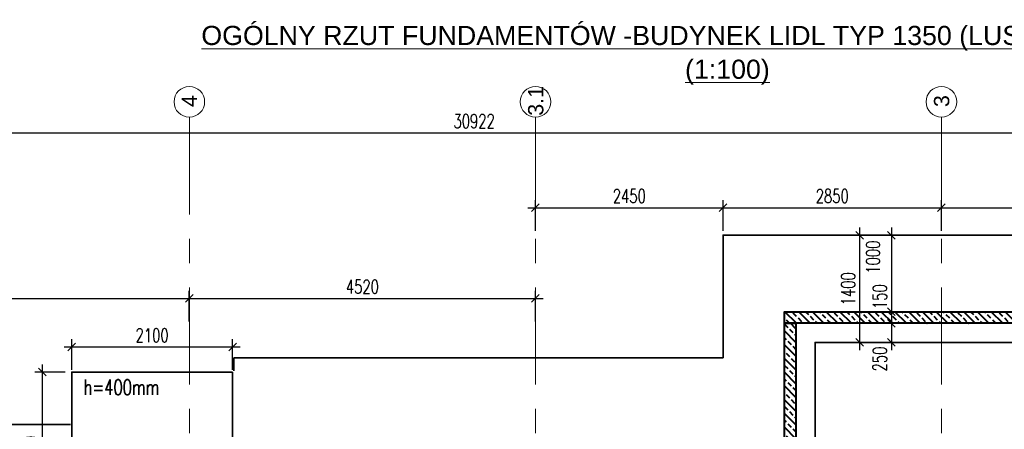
# Model space of a CAD drawing. Header units: millimetres. Extents: x 6071355 to 6728188, y -31956 to 56387.
# Tile 55 of 59: x 6093561 to 6106417, y 51038 to 56387. Entities that reach past the tile are written whole.
import ezdxf

# ---------------------------------------------------------------- set-up
doc = ezdxf.new("R2010")
doc.units = ezdxf.units.MM
doc.header["$MEASUREMENT"] = 0
doc.linetypes.add('Grid Line', pattern=[2222.5, 1270, -317.5, 317.5, -317.5])
doc.layers.add('A---Text.Generic', color=7, linetype='Continuous', lineweight=13, true_color=0x848484)
doc.layers.add('A_wymiary', color=7, linetype='Continuous', lineweight=15, true_color=0x848484)
for name, color, linetype, lineweight in [('M_słupy', 5, 'Continuous', 40), ('M_ŁAWY', 3, 'Continuous', 35), ('Standard 1350-A_01-RZUT PARTERU LUSTRO2_28_Nowe_MODO_A1_osie-1_Nr_pióra__7_Nr_pióra__7_Nr_pióra__7', 7, 'Continuous', 18), ('Standard 1350-A_01-RZUT PARTERU LUSTRO2_28_Nowe_MODO_A1_osie_Nr_pióra__7_Nr_pióra__7_Nr_pióra__7', 7, 'Continuous', 18)]:
    doc.layers.add(name, color=color, linetype=linetype, lineweight=lineweight)
doc.styles.add('Arial prosty', font='arial.ttf')
doc.styles.add('STYL_AUTOMATYCZNY_1', font='arial.ttf')
doc.styles.add('wymiar', font='romans.shx', dxfattribs={"width": 0.7})
doc.dimstyles.new('AB_100mm', dxfattribs={"dimscale": 100, "dimtxt": 1.8, "dimasz": 1, "dimexe": 1, "dimexo": 0, "dimtad": 1, "dimrnd": 1, "dimtxsty": 'wymiar', "dimblk": 'OBLIQUE', "dimcen": 2.5, "dimdle": 1, "dimclrd": 4, "dimclre": 4, "dimclrt": 3, "dimadec": 0, "dimazin": 0, "dimtfac": 1, "dimtix": 1, "dimtmove": 2, "dimatfit": 3, "dimfxl": 3, "dimfxlon": 1, "dimarcsym": 0})

# ---------------------------------------------------------------- blocks, each defined once
blk = doc.blocks.new('_Oblique')
at = {"color": 0, "linetype": 'ByBlock', "lineweight": -2}
blk.add_line((-0.5, -0.5), (0.5, 0.5), dxfattribs=at)
blk = doc.blocks.new('*D12745')
at = {"layer": 'A_wymiary', "color": 4, "lineweight": -2}
for p, q in [((6090626, 52447), (6090626, 52847)), ((6095776, 52447), (6095776, 52847)), ((6090526, 52747), (6095876, 52747))]:
    blk.add_line(p, q, dxfattribs=at)
at = {"layer": 'Defpoints', "color": 0}
for p in [(6095776, 52747), (6090626, 51786), (6095776, 51685)]:
    blk.add_point(p, dxfattribs=at)
at = {"layer": 'A_wymiary', "color": 4, "lineweight": -2, "xscale": 100, "yscale": 100, "zscale": 100, "rotation": 180}
blk.add_blockref('_Oblique', (6090626, 52747), dxfattribs=at)
at = {"layer": 'A_wymiary', "color": 4, "lineweight": -2, "xscale": 100, "yscale": 100, "zscale": 100}
blk.add_blockref('_Oblique', (6095776, 52747), dxfattribs=at)
at = {"layer": 'A_wymiary', "color": 3, "insert": (6093201, 52900), "char_height": 180, "attachment_point": 5, "style": 'wymiar'}
blk.add_mtext('5150', dxfattribs=at)
blk = doc.blocks.new('*D12746')
at = {"layer": 'A_wymiary', "color": 4, "lineweight": -2}
for p, q in [((6095776, 52447), (6095776, 52847)), ((6100296, 52447), (6100296, 52847)), ((6095676, 52747), (6100396, 52747))]:
    blk.add_line(p, q, dxfattribs=at)
at = {"layer": 'Defpoints', "color": 0}
for p in [(6100296, 52747), (6095776, 51685), (6100296, 51773)]:
    blk.add_point(p, dxfattribs=at)
at = {"layer": 'A_wymiary', "color": 4, "lineweight": -2, "xscale": 100, "yscale": 100, "zscale": 100, "rotation": 180}
blk.add_blockref('_Oblique', (6095776, 52747), dxfattribs=at)
at = {"layer": 'A_wymiary', "color": 4, "lineweight": -2, "xscale": 100, "yscale": 100, "zscale": 100}
blk.add_blockref('_Oblique', (6100296, 52747), dxfattribs=at)
at = {"layer": 'A_wymiary', "color": 3, "insert": (6098036, 52900), "char_height": 180, "attachment_point": 5, "style": 'wymiar'}
blk.add_mtext('4520', dxfattribs=at)
blk = doc.blocks.new('*D12747')
at = {"layer": 'A_wymiary', "color": 4, "lineweight": -2}
for p, q in [((6100296, 53631), (6100296, 54031)), ((6102746, 53631), (6102746, 54031)), ((6100196, 53931), (6102846, 53931))]:
    blk.add_line(p, q, dxfattribs=at)
at = {"layer": 'Defpoints', "color": 0}
for p in [(6102746, 53931), (6102746, 53573), (6100296, 51973)]:
    blk.add_point(p, dxfattribs=at)
at = {"layer": 'A_wymiary', "color": 4, "lineweight": -2, "xscale": 100, "yscale": 100, "zscale": 100, "rotation": 180}
blk.add_blockref('_Oblique', (6100296, 53931), dxfattribs=at)
at = {"layer": 'A_wymiary', "color": 4, "lineweight": -2, "xscale": 100, "yscale": 100, "zscale": 100}
blk.add_blockref('_Oblique', (6102746, 53931), dxfattribs=at)
at = {"layer": 'A_wymiary', "color": 3, "insert": (6101521, 54084), "char_height": 180, "attachment_point": 5, "style": 'wymiar'}
blk.add_mtext('2450', dxfattribs=at)
blk = doc.blocks.new('*D12748')
at = {"layer": 'A_wymiary', "color": 4, "lineweight": -2}
for p, q in [((6102746, 53631), (6102746, 54031)), ((6105596, 53631), (6105596, 54031)), ((6102646, 53931), (6105696, 53931))]:
    blk.add_line(p, q, dxfattribs=at)
at = {"layer": 'Defpoints', "color": 0}
for p in [(6105596, 53931), (6102746, 53573), (6105596, 53573)]:
    blk.add_point(p, dxfattribs=at)
at = {"layer": 'A_wymiary', "color": 4, "lineweight": -2, "xscale": 100, "yscale": 100, "zscale": 100, "rotation": 180}
blk.add_blockref('_Oblique', (6102746, 53931), dxfattribs=at)
at = {"layer": 'A_wymiary', "color": 4, "lineweight": -2, "xscale": 100, "yscale": 100, "zscale": 100}
blk.add_blockref('_Oblique', (6105596, 53931), dxfattribs=at)
at = {"layer": 'A_wymiary', "color": 3, "insert": (6104171, 54084), "char_height": 180, "attachment_point": 5, "style": 'wymiar'}
blk.add_mtext('2850', dxfattribs=at)
blk = doc.blocks.new('*D12749')
at = {"layer": 'A_wymiary', "color": 4, "lineweight": -2}
for p, q in [((6105596, 53631), (6105596, 54031)), ((6111046, 53631), (6111046, 54031)), ((6105496, 53931), (6111146, 53931))]:
    blk.add_line(p, q, dxfattribs=at)
at = {"layer": 'Defpoints', "color": 0}
for p in [(6111046, 53931), (6105596, 53373), (6111046, 53373)]:
    blk.add_point(p, dxfattribs=at)
at = {"layer": 'A_wymiary', "color": 4, "lineweight": -2, "xscale": 100, "yscale": 100, "zscale": 100, "rotation": 180}
blk.add_blockref('_Oblique', (6105596, 53931), dxfattribs=at)
at = {"layer": 'A_wymiary', "color": 4, "lineweight": -2, "xscale": 100, "yscale": 100, "zscale": 100}
blk.add_blockref('_Oblique', (6111046, 53931), dxfattribs=at)
at = {"layer": 'A_wymiary', "color": 3, "insert": (6108321, 54084), "char_height": 180, "attachment_point": 5, "style": 'wymiar'}
blk.add_mtext('5450', dxfattribs=at)
blk = doc.blocks.new('*D12765')
at = {"layer": 'A_wymiary', "color": 4, "lineweight": -2}
for p, q in [((6083934, 54910), (6115056, 54910)), ((6084034, 54610), (6084034, 55010)), ((6114956, 54610), (6114956, 55010))]:
    blk.add_line(p, q, dxfattribs=at)
at = {"layer": 'Defpoints', "color": 0}
for p in [(6114956, 54910), (6084034, 51768), (6114956, 51773)]:
    blk.add_point(p, dxfattribs=at)
at = {"layer": 'A_wymiary', "color": 4, "lineweight": -2, "xscale": 100, "yscale": 100, "zscale": 100, "rotation": 180}
blk.add_blockref('_Oblique', (6084034, 54910), dxfattribs=at)
at = {"layer": 'A_wymiary', "color": 4, "lineweight": -2, "xscale": 100, "yscale": 100, "zscale": 100}
blk.add_blockref('_Oblique', (6114956, 54910), dxfattribs=at)
at = {"layer": 'A_wymiary', "color": 3, "insert": (6099495, 55062), "char_height": 180, "attachment_point": 5, "style": 'wymiar'}
blk.add_mtext('30922', dxfattribs=at)
blk = doc.blocks.new('*D12823')
at = {"layer": 'A_wymiary', "color": 4, "lineweight": -2}
for p, q in [((6094240, 51814), (6094240, 52214)), ((6096340, 51814), (6096340, 52214)), ((6094140, 52114), (6096440, 52114))]:
    blk.add_line(p, q, dxfattribs=at)
at = {"layer": 'Defpoints', "color": 0}
for p in [(6096340, 52114), (6094240, 51786), (6096340, 51786)]:
    blk.add_point(p, dxfattribs=at)
at = {"layer": 'A_wymiary', "color": 4, "lineweight": -2, "xscale": 100, "yscale": 100, "zscale": 100, "rotation": 180}
blk.add_blockref('_Oblique', (6094240, 52114), dxfattribs=at)
at = {"layer": 'A_wymiary', "color": 4, "lineweight": -2, "xscale": 100, "yscale": 100, "zscale": 100}
blk.add_blockref('_Oblique', (6096340, 52114), dxfattribs=at)
at = {"layer": 'A_wymiary', "color": 3, "insert": (6095290, 52266), "char_height": 180, "attachment_point": 5, "style": 'wymiar'}
blk.add_mtext('2100', dxfattribs=at)
blk = doc.blocks.new('*D12824')
at = {"layer": 'A_wymiary', "color": 4, "lineweight": -2}
for p, q in [((6093857, 49586), (6093857, 51886)), ((6094157, 51786), (6093757, 51786)), ((6094157, 49686), (6093757, 49686))]:
    blk.add_line(p, q, dxfattribs=at)
at = {"layer": 'Defpoints', "color": 0}
for p in [(6093857, 51786), (6094240, 51786), (6094240, 49686)]:
    blk.add_point(p, dxfattribs=at)
at = {"layer": 'A_wymiary', "color": 4, "lineweight": -2, "xscale": 100, "yscale": 100, "zscale": 100}
for p, rotation in [((6093857, 51786), 90), ((6093857, 49686), 270)]:
    blk.add_blockref('_Oblique', p, dxfattribs=dict(at, rotation=rotation))
at = {"layer": 'A_wymiary', "color": 3, "insert": (6093705, 50736), "char_height": 180, "attachment_point": 5, "rotation": 90, "style": 'wymiar'}
blk.add_mtext('2100', dxfattribs=at)
blk = doc.blocks.new('*D12921')
at = {"layer": 'A_wymiary', "color": 4, "lineweight": -2}
for p, q in [((6104530, 52073), (6104530, 53673)), ((6104646, 53573), (6104430, 53573)), ((6104646, 52173), (6104430, 52173))]:
    blk.add_line(p, q, dxfattribs=at)
at = {"layer": 'Defpoints', "color": 0}
for p in [(6104530, 53573), (6104646, 53573), (6104646, 52173)]:
    blk.add_point(p, dxfattribs=at)
at = {"layer": 'A_wymiary', "color": 4, "lineweight": -2, "xscale": 100, "yscale": 100, "zscale": 100}
for p, rotation in [((6104530, 53573), 90), ((6104530, 52173), 270)]:
    blk.add_blockref('_Oblique', p, dxfattribs=dict(at, rotation=rotation))
at = {"layer": 'A_wymiary', "color": 3, "insert": (6104378, 52873), "char_height": 180, "attachment_point": 5, "rotation": 90, "style": 'wymiar'}
blk.add_mtext('1400', dxfattribs=at)
blk = doc.blocks.new('*D12922')
at = {"layer": 'A_wymiary', "color": 4, "lineweight": -2}
for p, q in [((6104944, 53673), (6104944, 52473)), ((6105068, 53573), (6104844, 53573)), ((6105068, 52573), (6104844, 52573))]:
    blk.add_line(p, q, dxfattribs=at)
at = {"layer": 'Defpoints', "color": 0}
for p in [(6105068, 53573), (6104944, 52573), (6105068, 52573)]:
    blk.add_point(p, dxfattribs=at)
at = {"layer": 'A_wymiary', "color": 4, "lineweight": -2, "xscale": 100, "yscale": 100, "zscale": 100}
for p, rotation in [((6104944, 53573), 90), ((6104944, 52573), 270)]:
    blk.add_blockref('_Oblique', p, dxfattribs=dict(at, rotation=rotation))
at = {"layer": 'A_wymiary', "color": 3, "insert": (6104702, 53286), "char_height": 180, "attachment_point": 5, "rotation": 90, "style": 'wymiar'}
blk.add_mtext('1000', dxfattribs=at)
blk = doc.blocks.new('*D12923')
at = {"layer": 'A_wymiary', "color": 4, "lineweight": -2}
for p, q in [((6104944, 52673), (6104944, 52323)), ((6105068, 52573), (6104844, 52573)), ((6105124, 52423), (6104844, 52423))]:
    blk.add_line(p, q, dxfattribs=at)
at = {"layer": 'Defpoints', "color": 0}
for p in [(6105068, 52573), (6104944, 52423), (6105124, 52423)]:
    blk.add_point(p, dxfattribs=at)
at = {"layer": 'A_wymiary', "color": 4, "lineweight": -2, "xscale": 100, "yscale": 100, "zscale": 100}
for p, rotation in [((6104944, 52573), 90), ((6104944, 52423), 270)]:
    blk.add_blockref('_Oblique', p, dxfattribs=dict(at, rotation=rotation))
at = {"layer": 'A_wymiary', "color": 3, "insert": (6104792, 52770), "char_height": 180, "attachment_point": 5, "rotation": 90, "style": 'wymiar'}
blk.add_mtext('150', dxfattribs=at)
blk = doc.blocks.new('*D12924')
at = {"layer": 'A_wymiary', "color": 4, "lineweight": -2}
for p, q in [((6104944, 52523), (6104944, 52073)), ((6104944, 52423), (6104844, 52423)), ((6104944, 52173), (6104844, 52173))]:
    blk.add_line(p, q, dxfattribs=at)
at = {"layer": 'Defpoints', "color": 0}
for p in [(6104944, 52423), (6104944, 52173), (6104944, 52173)]:
    blk.add_point(p, dxfattribs=at)
at = {"layer": 'A_wymiary', "color": 4, "lineweight": -2, "xscale": 100, "yscale": 100, "zscale": 100}
for p, rotation in [((6104944, 52423), 90), ((6104944, 52173), 270)]:
    blk.add_blockref('_Oblique', p, dxfattribs=dict(at, rotation=rotation))
at = {"layer": 'A_wymiary', "color": 3, "insert": (6104792, 51956), "char_height": 180, "attachment_point": 5, "rotation": 90, "style": 'wymiar'}
blk.add_mtext('250', dxfattribs=at)

msp = doc.modelspace()

# ---------------------------------------------------------------- hatches: boundary and pattern name
at = {"layer": 'M_słupy', "transparency": 33554687}
h = msp.add_hatch(dxfattribs=at)
h.set_pattern_fill('ANSI33', color=2, scale=20, angle=270, style=0)
h.set_pattern_definition([(315, (5996252.76, 285776.42), (89.80256, 89.80256), []), (315, (5996252.76, 285686.62), (89.80256, 89.80256), [63.5, -31.75])])
h.paths.add_polyline_path([(6103546.356, 52423.324), (6103546.356, 52573.324), (6111046.364, 52573.324), (6111046.364, 52423.324)])
h = msp.add_hatch(dxfattribs=at)
h.set_pattern_fill('ANSI33', color=2, scale=20, angle=270, style=0)
h.set_pattern_definition([(315, (5996252.77, 285877.98), (89.80256, 89.80256), []), (315, (5996252.77, 285788.17), (89.80256, 89.80256), [63.5, -31.75])])
h.paths.add_polyline_path([(6103546.327, 50823.324), (6103546.356, 52423.324), (6103696.356, 52423.324), (6103696.336, 50823.324)])

# ---------------------------------------------------------------- linework, layer by layer
at = {"layer": 'M_słupy'}
for points in [[(6103546.356, 52423.324), (6103546.356, 52573.324), (6111046.364, 52573.324), (6111046.364, 52423.324)], [(6103546.327, 50823.324), (6103546.356, 52423.324), (6103696.356, 52423.324), (6103696.336, 50823.324)], [(6103546.336, 50824.951), (6103546.364, 52424.877), (6103696.364, 52424.877), (6103696.336, 50824.951)]]:
    msp.add_lwpolyline(points, close=True, dxfattribs=at)
at = {"layer": 'M_ŁAWY', "color": 4}
msp.add_line((6096357.198, 51802.834), (6096357.198, 51973.327), dxfattribs=at)
for points in [[(6114956.364, 51974.877), (6111846.364, 51974.877), (6111846.364, 53573.327), (6102746.364, 53573.327), (6102746.364, 51973.327), (6096357.198, 51973.327)], [(6114956.364, 50573.327), (6110646.364, 50573.327), (6110646.364, 52173.327), (6103946.364, 52173.327), (6103946.364, 50573.327), (6096346.336, 50573.327)], [(6096340.205, 51786.279), (6094239.877, 51786.279), (6094239.877, 49685.951), (6096340.205, 49685.951), (6096340.205, 51786.279)], [(6091693.031, 51102.834), (6094223.864, 51102.834)]]:
    msp.add_lwpolyline(points, dxfattribs=at)
at = {"layer": 'Standard 1350-A_01-RZUT PARTERU LUSTRO2_28_Nowe_MODO_A1_osie-1_Nr_pióra__7_Nr_pióra__7_Nr_pióra__7', "color": 7, "linetype": 'Grid Line', "lineweight": 18}
for p, q in [((6095776.364, 55114.428), (6095776.364, -31556.201)), ((6100296.364, 55114.428), (6100296.364, -31556.201)), ((6105596.364, 55114.428), (6105596.364, -31556.201))]:
    msp.add_line(p, q, dxfattribs=at)
at = {"layer": 'Standard 1350-A_01-RZUT PARTERU LUSTRO2_28_Nowe_MODO_A1_osie_Nr_pióra__7_Nr_pióra__7_Nr_pióra__7', "color": 7, "linetype": 'Continuous', "lineweight": 18}
for centre in [(6095776.364, 55314.428), (6100296.364, 55314.428), (6105596.364, 55314.428)]:
    msp.add_circle(centre, 200, dxfattribs=at)

# ---------------------------------------------------------------- texts
at = {"layer": 'A---Text.Generic', "color": 7, "insert": (6102801.685, 56305.902), "char_height": 250, "width": 14856.39342, "attachment_point": 2, "line_spacing_factor": 1.058824, "style": 'Arial prosty'}
msp.add_mtext('{\\LOGÓLNY RZUT FUNDAMENTÓW -BUDYNEK LIDL TYP 1350 (LUSTRZANE ODBICIE)\\P(1:100)}', dxfattribs=at)
at = {"layer": 'A_wymiary', "color": 3, "style": 'wymiar', "width": 0.7}
msp.add_text('h=400mm', height=200, dxfattribs=at).set_placement((6094396.609, 51486.773))
at = {"layer": 'Standard 1350-A_01-RZUT PARTERU LUSTRO2_28_Nowe_MODO_A1_osie_Nr_pióra__7_Nr_pióra__7_Nr_pióra__7', "color": 7, "linetype": 'Continuous', "lineweight": 18, "char_height": 200, "attachment_point": 3, "rotation": 90, "style": 'STYL_AUTOMATYCZNY_1'}
for s, insert in [('\\A1;{\\pqr;\\fArial|b0|i0|c238|p0;\\W1.000000;3.1}', (6100198.747, 55521.05)), ('\\A1;{\\pqr;\\fArial|b0|i0|c238|p0;\\W1.000000;4}', (6095677.547, 55401.55)), ('\\A1;{\\pqr;\\fArial|b0|i0|c238|p0;\\W1.000000;3}', (6105498.747, 55401.55))]:
    msp.add_mtext(s, dxfattribs=dict(at, insert=insert))

# ---------------------------------------------------------------- dimensions: what is measured, and where the dimension line sits
at = {"layer": 'A_wymiary'}
for base, p1, p2, picture, middle in [((6114956.364, 54909.602), (6084033.942, 51767.834), (6114956.364, 51773.327), '*D12765', (6099495.153, 55062.102)), ((6102746.364, 53931.379), (6100296.364, 51973.327), (6102746.364, 53573.327), '*D12747', (6101521.364, 54083.879))]:
    dim = msp.add_linear_dim(base=base, p1=p1, p2=p2, dimstyle='AB_100mm', override={"dimpost": '', "dimtxsty": 'wymiar'}, dxfattribs=at)
    dim.commit()
    dim.dimension.update_dxf_attribs({"geometry": picture, "text_midpoint": middle})
for base, p1, p2, picture, middle in [((6105596.364, 53931.379), (6102746.364, 53573.327), (6105596.364, 53573.327), '*D12748', (6104171.364, 54083.879)), ((6111046.364, 53931.379), (6105596.364, 53373.327), (6111046.364, 53373.327), '*D12749', (6108321.364, 54083.879)), ((6095776.364, 52747.274), (6090626.364, 51786.279), (6095776.364, 51685.334), '*D12745', (6093201.364, 52899.774)), ((6100296.364, 52747.274), (6095776.364, 51685.334), (6100296.364, 51773.327), '*D12746', (6098036.364, 52899.774)), ((6096340.205, 52113.697), (6094239.877, 51786.279), (6096340.205, 51786.279), '*D12823', (6095290.041, 52266.197))]:
    dim = msp.add_linear_dim(base=base, p1=p1, p2=p2, dimstyle='AB_100mm', dxfattribs=at)
    dim.commit()
    dim.dimension.update_dxf_attribs({"geometry": picture, "text_midpoint": middle})
for base, p1, p2, picture, middle in [((6104530.414, 53573.327), (6104646.223, 52173.327), (6104646.223, 53573.327), '*D12921', (6104377.914, 52873.327)), ((6093857.294, 51786.279), (6094239.877, 49685.951), (6094239.877, 51786.279), '*D12824', (6093704.794, 50736.115))]:
    dim = msp.add_linear_dim(base=base, p1=p1, p2=p2, angle=90, dimstyle='AB_100mm', dxfattribs=at)
    dim.commit()
    dim.dimension.update_dxf_attribs({"geometry": picture, "text_midpoint": middle})
for base, p1, p2, picture, middle in [((6104944.017, 52573.324), (6105068.097, 53573.327), (6105068.097, 52573.324), '*D12922', (6104701.517, 53286.326)), ((6104944.017, 52423.324), (6105068.097, 52573.324), (6105123.934, 52423.324), '*D12923', (6104791.517, 52770.004)), ((6104944.017, 52173.327), (6104944.017, 52423.324), (6104944.017, 52173.327), '*D12924', (6104791.517, 51955.723))]:
    dim = msp.add_linear_dim(base=base, p1=p1, p2=p2, angle=90, dimstyle='AB_100mm', dxfattribs=at)
    dim.commit()
    dim.dimension.update_dxf_attribs({"geometry": picture, "text_midpoint": middle, "dimtype": 160})

doc.saveas('drawing.dxf')
